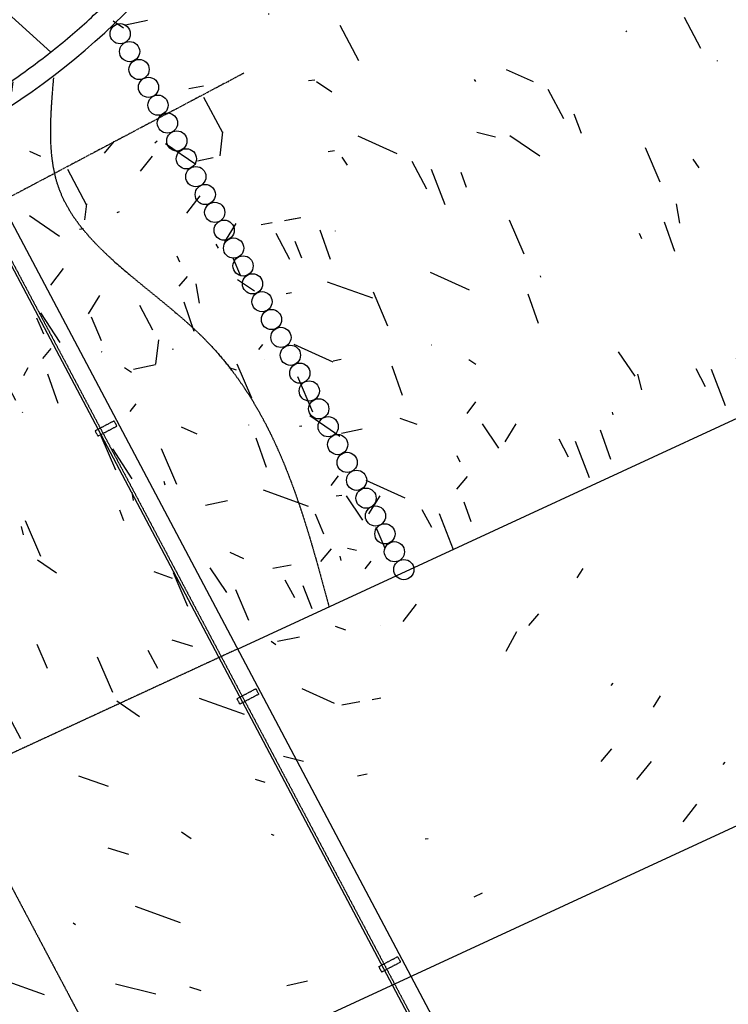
# Model space of a CAD drawing. Header units: millimetres. Extents: x 7530256134 to 7530295630, y 5726732434 to 5726764631.
# Tile 21 of 23: x 7530276399 to 7530279905, y 5726749490 to 5726754362. Entities that reach past the tile are written whole.
import ezdxf

# ---------------------------------------------------------------- set-up
doc = ezdxf.new("R2010")
doc.units = ezdxf.units.MM
for name, pattern in [('mp3a', [3.125, 2.25, -0.875]), ('mp7', [13.75, 9.75, -1.5, 1, -1.5]), ('mp7a', [6.875, 4.75, -0.875, 0.375, -0.875])]:
    doc.linetypes.add(name, pattern=pattern)
for name, color, linetype in [('0 wymiar', 32, 'Continuous'), ('1 cienka', 4, 'Continuous'), ('2 osie 02', 4, 'mp7'), ('2 osie 05', 4, 'mp7a'), ('3 przerywana 05', 6, 'mp3a'), ('4 średnia', 3, 'Continuous'), ('9 kreskowanie', 8, 'Continuous')]:
    doc.layers.add(name, color=color, linetype=linetype)
doc.layers.add('6 pomoc 01', color=1, linetype='Continuous', plot=False)

# ---------------------------------------------------------------- blocks, each defined once
blk = doc.blocks.new('sytuacja_k1')
at = {"layer": '9 kreskowanie'}
h = blk.add_hatch(dxfattribs=at)
h.set_pattern_fill('HONEY', color=256, scale=49.99999999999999, angle=62.10204981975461)
h.set_pattern_definition([(359.9999999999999, (-41302.67733430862, -58069.93327201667), (238.1250000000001, 137.4815322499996), [158.7499999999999, -317.4999999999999]), (119.9999999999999, (-41302.67733430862, -58069.93327201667), (-238.1249994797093, 137.4815331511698), [158.7499999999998, -317.4999999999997]), (59.99999999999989, (-41302.67733430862, -58069.93327201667), (5.202907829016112e-07, 274.9630654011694), [-317.4999999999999, 158.7499999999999])])
edge = h.paths.add_edge_path()
edge.add_spline(control_points=[(-7337.533485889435, 4068.440362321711), (-7302.134084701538, 4068.440362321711), (-7266.734656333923, 4067.004920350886), (-7172.535176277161, 4059.357461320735), (-7113.818746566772, 4050.603875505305), (-6997.099475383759, 4025.177834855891), (-6939.096318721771, 4008.504802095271), (-6824.280910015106, 3967.315879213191), (-6767.468763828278, 3942.799371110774), (-6655.543445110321, 3886.061808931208), (-6600.430697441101, 3853.840316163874), (-6492.434475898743, 3781.909991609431), (-6439.551561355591, 3742.200993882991), (-6336.552041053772, 3655.60106407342), (-6286.435977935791, 3608.71020256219), (-6189.49688577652, 3508.141600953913), (-6142.67430305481, 3454.46408020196), (-6052.823527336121, 3340.802356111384), (-6009.795668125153, 3280.818452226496), (-5927.998585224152, 3155.101451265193), (-5889.229598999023, 3089.368676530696), (-5816.368871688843, 2952.77935730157), (-5782.277297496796, 2881.923138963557), (-5719.138417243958, 2735.770621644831), (-5690.091224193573, 2660.474639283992), (-5637.352387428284, 2506.175002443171), (-5613.660824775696, 2427.171658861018), (-5571.885901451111, 2266.229234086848), (-5553.802596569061, 2184.290450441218), (-5523.436211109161, 2018.279651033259), (-5511.153164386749, 1934.207923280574), (-5492.517288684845, 1764.755597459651), (-5486.164480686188, 1679.37528358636), (-5480.934852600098, 1545.887103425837), (-5479.996336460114, 1497.941291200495), (-5479.996336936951, 1449.995471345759)], knot_values=[0, 0, 0, 0, 0.05839344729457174, 0.05839344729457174, 0.1555968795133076, 0.1555968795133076, 0.2528003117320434, 0.2528003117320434, 0.3500037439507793, 0.3500037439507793, 0.4472071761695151, 0.4472071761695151, 0.544410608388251, 0.544410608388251, 0.6416140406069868, 0.6416140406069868, 0.7388174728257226, 0.7388174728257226, 0.8360209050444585, 0.8360209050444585, 0.9332243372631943, 0.9332243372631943, 1.03042776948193, 1.03042776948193, 1.127631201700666, 1.127631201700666, 1.224834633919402, 1.224834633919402, 1.322038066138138, 1.322038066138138, 1.419241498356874, 1.419241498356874, 1.516444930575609, 1.516444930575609, 1.570796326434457, 1.570796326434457, 1.570796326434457, 1.570796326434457], weights=[1, 1, 1, 1, 1, 1, 1, 1, 1, 1, 1, 1, 1, 1, 1, 1, 1, 1, 1, 1, 1, 1, 1, 1, 1, 1, 1, 1, 1, 1, 1, 1, 1, 1, 1, 1], degree=3, periodic=0)
edge.add_spline(control_points=[(-8000.000074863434, 4131.488700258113), (-7779.177878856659, 4110.472586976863), (-7558.355682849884, 4089.456473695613), (-7337.533485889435, 4068.440362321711)], knot_values=[1.570796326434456, 1.570796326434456, 1.570796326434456, 1.570796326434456, 2.482103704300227, 2.482103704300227, 2.482103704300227, 2.482103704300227], weights=[1, 1, 1, 1], degree=3, periodic=0)
edge.add_line((-8000.000074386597, 4131.488702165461), (-8000.000074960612, 1949.99549598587))
edge.add_line((-8000.000074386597, 1949.995496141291), (-7337.552367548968, 1949.995472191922))
edge.add_arc((-7337.5523853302, 1449.995473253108), 499.9999997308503, -0.0018807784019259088, 89.9999979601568, ccw=False)
edge.add_line((-6837.552386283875, 1449.979056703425), (-5479.996337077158, 1449.995467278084))
h = blk.add_hatch(dxfattribs=at)
h.set_pattern_fill('GRAVEL', color=256, scale=29.99999999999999, angle=62.10204981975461, style=0)
h.set_pattern_definition([(228.0127874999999, (-40745.16232252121, -80765.54457916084), (-6096.000000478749, -6857.999999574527), [102.516432, -10149.1450918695]), (184.9697409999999, (-40813.74232244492, -80841.74457992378), (9143.999996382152, 762.0000434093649), [175.9214159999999, -17416.21466805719]), (132.5104471, (-40989.0023226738, -80856.9845796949), (7620.000003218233, -8381.999997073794), [124.044456, -12280.41683823]), (267.2736889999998, (-41286.1823220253, -81047.4845796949), (762.0000015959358, 15239.99999991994), [160.2013559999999, -15859.93122772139]), (292.8336541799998, (-41293.80232286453, -81207.50458015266), (-3810.00000031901, 9143.999999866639), [157.0901099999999, -15551.94232360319]), (357.2736889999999, (-41232.84232187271, -81352.2845808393), (-15239.99999991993, 762.0000015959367), [160.2013559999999, -15859.93122772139]), (37.69424046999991, (-41072.82232284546, -81359.90457977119), (-9905.999999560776, -7620.000000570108), [211.8580979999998, -20973.93459427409]), (72.25532836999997, (-40905.1823220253, -81230.36458267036), (5334.000001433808, 16763.99999954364), [200.0158559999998, -19801.57698057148]), (121.4295656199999, (-40844.22232198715, -81039.86458076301), (-6096.000000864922, 9905.999999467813), [160.7438999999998, -15913.66370961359]), (175.2363582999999, (-40928.04232263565, -80902.7045809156), (8381.999999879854, -762.0000013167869), [183.5139839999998, -8992.181084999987]), (222.3974377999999, (-41110.92232227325, -80887.46457923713), (-9143.999999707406, -8382.000000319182), [237.3233759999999, -23495.03175365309]), (138.81407483, (-40531.8023223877, -81055.10457862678), (-5333.999999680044, 4572.00000037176), [81.00136199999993, -8019.169747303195]), (171.4692343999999, (-40592.76232290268, -81001.76458038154), (9906.000000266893, -1523.999998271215), [154.1045939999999, -15256.391699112]), (225, (-40745.16232252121, -80978.90457977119), (-1.13686837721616e-12, -762.0000000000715), [107.7628019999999, -969.8679325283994]), (203.1985905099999, (-40798.5023226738, -80887.46458114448), (3810.000000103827, 1523.999999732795), [58.03239599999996, -5745.186710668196]), (291.8014094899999, (-40851.84232139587, -80910.32457984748), (-762.0000001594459, 2285.999999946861), [82.06968599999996, -4021.425896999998]), (30.96375652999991, (-40821.36232280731, -80986.52458061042), (2286.000000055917, 1523.999999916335), [133.2958979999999, -4309.889445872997]), (161.5650511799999, (-40707.06232261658, -80917.94458068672), (1524.000000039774, -761.9999999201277), [96.3861419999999, -2313.269435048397]), (16.38954033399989, (-41293.8023223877, -80910.32457984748), (7620.000000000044, 2286.000000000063), [135.0264, -13367.64800176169]), (70.34617593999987, (-41164.26232194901, -80872.22457946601), (-3048.000000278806, -8381.99999990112), [113.2796819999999, -11214.66470345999]), (293.1985905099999, (-40707.06232213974, -80765.54457916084), (-1523.999999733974, 3810.000000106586), [116.0640299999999, -5687.155076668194]), (343.6104596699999, (-40661.34232282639, -80872.22457946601), (-7620.00000015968, 2285.999999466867), [135.0263999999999, -13367.64800176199]), (339.4439547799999, (-41293.8023223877, -81382.76457847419), (-3809.999999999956, 1524.000000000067), [130.2105599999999, -6380.320293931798]), (294.7751405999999, (-41171.88232183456, -81428.48458160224), (-3810.000004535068, 8381.999997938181), [109.101636, -10801.078014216]), (66.80140948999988, (-40699.44232273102, -81527.54458106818), (1523.999999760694, 3810.000000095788), [116.06403, -5687.155076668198]), (17.3540246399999, (-40653.72232246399, -81420.86458076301), (-9905.999999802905, -3048.000000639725), [127.734822, -12645.71279405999]), (69.44395477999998, (-41072.82232189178, -81527.54458106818), (-1524.000000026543, -3809.999999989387), [65.10527999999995, -6445.425573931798]), (101.3099324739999, (-40745.16232204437, -81527.54458106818), (-762.0000000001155, 3048.000000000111), [38.85437999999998, -3846.598489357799]), (165.9637565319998, (-40752.78232240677, -81489.44458068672), (2285.999999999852, -761.9999999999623), [157.0901099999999, -2984.716376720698]), (186.0090059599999, (-40905.18232250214, -81451.3445822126), (7619.99999995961, 762.0000003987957), [145.5800999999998, -14412.40945900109]), (303.6900675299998, (-40821.36232233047, -81055.10458053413), (-762.0000001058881, 1523.999999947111), [109.897164, -2637.532907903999]), (353.1572265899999, (-40760.40232229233, -81146.54457916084), (12954.0000000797, -1523.999999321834), [191.867028, -18994.80271950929]), (60.9453958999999, (-40569.90232181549, -81169.40457977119), (-3048.000000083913, -5333.999999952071), [78.45247199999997, -7766.817695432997]), (90, (-40531.80232191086, -81100.82457984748), (-761.9999999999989, 762.0000000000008), [45.71999999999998, -716.2799999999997]), (120.2564371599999, (-40920.42232131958, -81428.48458160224), (3047.999999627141, -5334.000000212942), [105.8600879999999, -10480.18223195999]), (48.01278749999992, (-40973.76232242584, -81337.04458106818), (6096.00000050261, 6857.999999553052), [205.032864, -10046.6286598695]), (359.9999999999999, (-40836.60232305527, -81184.6445795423), (762.0000000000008, 761.9999999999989), [198.1199999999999, -563.8799999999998]), (325.3048464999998, (-40638.4823217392, -81184.64458144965), (7620.00000288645, -5333.999995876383), [120.482868, -11927.795017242]), (254.0546040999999, (-40539.42232322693, -81253.22458137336), (-761.9999999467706, -3048.000000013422), [110.948724, -5436.495011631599]), (207.64597536, (-40569.90232181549, -81359.90457977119), (-14478.00000053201, -7619.999998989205), [180.6435299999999, -17883.73932688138]), (175.42607874, (-40729.92232179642, -81443.72457946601), (-9905.999999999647, 761.9999999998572), [191.1088379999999, -18919.75393687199])])
edge = h.paths.add_edge_path()
edge.add_spline(control_points=[(-2469.898945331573, 2036.724017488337), (-2968.69020986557, 2150.653987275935), (-3792.825119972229, 2327.763068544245), (-4794.550441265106, 1659.77239547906), (-5260.08359670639, 1956.142310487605), (-5420.412384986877, 2056.194112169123)], knot_values=[106.1075810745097, 106.1075810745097, 106.1075810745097, 106.1075810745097, 1560.183432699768, 2627.687960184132, 3161.459591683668, 3161.459591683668, 3161.459591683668, 3161.459591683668], degree=3, periodic=0)
edge.add_line((-2469.898945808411, 2036.724021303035), (-2450.258286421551, 2400.743708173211))
edge.add_arc((-2458.848648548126, 2450.000235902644), 49.99999966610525, 180.0000040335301, 279.8929123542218, ccw=False)
edge.add_arc((-2558.848648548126, 2450.000232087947), 49.99999990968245, 180.0000001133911, 360.0000001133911, ccw=False)
edge.add_line((-2608.848647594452, 2450.000232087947), (-2708.848646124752, 2450.00023228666))
edge.add_arc((-2658.848645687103, 2450.000233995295), 49.99999990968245, 180.0000001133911, 359.9999996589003)
edge.add_arc((-2558.848648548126, 2450.000232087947), 49.99999990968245, 180.0000001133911, 360.0000001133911)
edge.add_line((-2508.848648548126, 2450.000233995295), (-2608.848647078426, 2450.000234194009))
edge.add_arc((-2658.848645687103, 2450.000233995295), 49.99999990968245, 179.9999996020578, 360.0000001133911, ccw=False)
edge.add_arc((-2758.848647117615, 2450.000233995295), 49.99999990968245, 180.0000001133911, 360.0000001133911, ccw=False)
edge.add_line((-2808.848646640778, 2450.000232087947), (-2908.848645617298, 2450.000231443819))
edge.add_arc((-2958.848646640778, 2450.000232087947), 49.99999990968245, 179.9999996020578, 360.0000001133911, ccw=False)
edge.add_arc((-3058.848647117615, 2450.000232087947), 49.99999990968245, 180.0000001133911, 360.0000001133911, ccw=False)
edge.add_line((-3108.84864616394, 2450.000232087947), (-3208.848645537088, 2450.000232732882))
edge.add_arc((-3158.848646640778, 2450.000232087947), 49.99999946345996, 179.9999991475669, 360.0000001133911)
edge.add_arc((-3058.848647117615, 2450.000232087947), 49.99999990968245, 180.0000001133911, 360.0000001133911)
edge.add_line((-3008.848647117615, 2450.000233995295), (-3108.848646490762, 2450.000234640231))
edge.add_arc((-3158.848646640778, 2450.000232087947), 50.00000035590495, 180.0000001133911, 360.00000107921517, ccw=False)
edge.add_arc((-3258.848647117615, 2450.000233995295), 50.00000030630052, 180.0000001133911, 359.99999863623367, ccw=False)
edge.add_line((-3308.84864616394, 2450.000233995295), (-3408.848645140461, 2450.000233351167))
edge.add_arc((-3458.848645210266, 2450.000232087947), 49.99999990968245, 180.0000001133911, 360.0000001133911, ccw=False)
edge.add_line((-3508.848645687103, 2450.000233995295), (-3608.84864506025, 2450.000234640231))
edge.add_arc((-3658.848645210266, 2450.000233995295), 50.00000030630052, 180.0000020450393, 359.99999863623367, ccw=False)
edge.add_arc((-3758.848645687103, 2450.000233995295), 49.99999946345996, 180.0000001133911, 359.99999914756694, ccw=False)
edge.add_line((-3808.848644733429, 2450.000233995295), (-3908.848644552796, 2450.000233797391))
edge.add_arc((-3958.848645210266, 2450.000232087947), 49.99999990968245, 180.0000001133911, 360.0000001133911, ccw=False)
edge.add_line((-4008.848645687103, 2450.000232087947), (-4108.848643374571, 2450.000231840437))
edge.add_arc((-4158.848642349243, 2450.000232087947), 49.99999990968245, 179.9999996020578, 360.0000001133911, ccw=False)
edge.add_arc((-4258.84864282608, 2450.000232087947), 49.99999990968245, 180.0000001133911, 360.0000001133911, ccw=False)
edge.add_line((-4308.848643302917, 2450.000232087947), (-4408.848641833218, 2450.00023228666))
edge.add_arc((-4358.848642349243, 2450.000233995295), 49.99999990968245, 180.0000001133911, 359.9999996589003)
edge.add_arc((-4258.84864282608, 2450.000232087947), 49.99999990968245, 180.0000001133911, 360.0000001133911)
edge.add_line((-4208.848643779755, 2450.000233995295), (-4308.848642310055, 2450.000234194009))
edge.add_arc((-4358.848642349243, 2450.000233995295), 49.99999990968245, 180.0000005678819, 360.0000001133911, ccw=False)
edge.add_arc((-4458.848642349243, 2450.000233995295), 49.99999946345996, 180.0000001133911, 359.99999914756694, ccw=False)
edge.add_line((-4508.848642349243, 2450.000232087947), (-4608.848641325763, 2450.000231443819))
edge.add_arc((-4658.848640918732, 2450.000232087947), 49.99999990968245, 179.9999996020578, 360.0000001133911, ccw=False)
edge.add_arc((-4758.848641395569, 2450.000232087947), 49.99999990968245, 179.999999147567, 360.0000001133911, ccw=False)
edge.add_arc((-4858.848641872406, 2450.000232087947), 50.00000035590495, 180.0000001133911, 360.00000107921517, ccw=False)
edge.add_arc((-4958.848640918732, 2450.000232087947), 49.99999990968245, 179.999999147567, 360.0000001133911, ccw=False)
edge.add_arc((-5058.848641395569, 2450.000233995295), 49.99999990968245, 180.0000001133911, 360.0000001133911, ccw=False)
edge.add_arc((-5158.848640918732, 2450.000232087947), 49.99999990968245, 180.0000001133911, 360.0000001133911, ccw=False)
edge.add_arc((-5258.848640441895, 2450.000232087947), 49.99999986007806, 180.0000010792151, 359.9999976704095, ccw=False)
edge.add_arc((-5358.848640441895, 2450.000233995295), 49.99999990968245, 180.0000010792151, 360.0000001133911, ccw=False)
edge.add_arc((-5458.84863948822, 2450.000232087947), 49.99999906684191, 213.1378641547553, 360.0000006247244, ccw=False)
edge.add_ellipse((-7328.658475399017, 1449.997731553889), major_axis=(1.477065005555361e-07, 2718.444892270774), ratio=0.7200944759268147, start_angle=282.8849349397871, end_angle=290.9653768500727, ccw=False)
at = {"layer": '1 cienka', "elevation": -1.387550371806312e-06}
blk.add_lwpolyline([(-7970.60990524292, 1538.366074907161), (7940.000011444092, 1538.366072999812), (7940.000010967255, 1438.366072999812), (-7970.609903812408, 1438.366078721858)], dxfattribs=at)
at = {"layer": '1 cienka'}
for centre in [(-5458.848638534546, 2449.997731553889), (-5358.848638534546, 2449.99772964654), (-5258.848639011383, 2449.997731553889), (-5158.848639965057, 2449.99772964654), (-5058.848640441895, 2449.997731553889), (-4958.848639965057, 2449.997731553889), (-4858.84863948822, 2449.99772964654), (-4758.848640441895, 2449.997731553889), (-4658.848640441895, 2449.997733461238), (-4558.848640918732, 2449.997733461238), (-4458.848640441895, 2449.997733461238), (-4358.848640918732, 2449.997733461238), (-4258.848640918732, 2449.997733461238), (-4158.848641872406, 2449.997733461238), (-4058.848641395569, 2449.997733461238), (-3958.848643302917, 2449.997735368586), (-3858.848643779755, 2449.997735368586), (-3758.848643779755, 2449.997735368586), (-3658.848643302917, 2449.997735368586), (-3558.848644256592, 2449.997733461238), (-3458.848644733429, 2449.997735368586), (-3358.848644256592, 2449.997737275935), (-3258.848645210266, 2449.997735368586), (-3158.848644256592, 2449.997735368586), (-3058.848644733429, 2449.997737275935), (-2958.848645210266, 2449.997737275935), (-2858.848644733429, 2449.997737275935), (-2758.848645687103, 2449.997737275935), (-2658.848645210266, 2449.997737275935), (-2558.848645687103, 2449.997737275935), (-2458.848646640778, 2449.997737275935)]:
    blk.add_circle(centre, 49.99999999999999, dxfattribs=at)
at = {"layer": '2 osie 02', "ltscale": 0.2}
blk.add_lwpolyline([(-9341.43243932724, -0.2252146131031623, -0.0009693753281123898), (-9225.107471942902, 0.0003408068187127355), (8846.083489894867, -0.000328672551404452, -0.018590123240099), (11074.58685159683, -82.88408721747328)], format="xyb", dxfattribs=at)
at = {"layer": '2 osie 05'}
blk.add_line((-4999.999999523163, 2898.786334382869), (-4999.999993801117, -2038.36511863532), dxfattribs=at)
at = {"layer": '3 przerywana 05', "color": 8}
blk.add_line((-2496.787693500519, 1538.365834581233), (-2662.792533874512, -1538.365358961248), dxfattribs=at)
at = {"layer": '3 przerywana 05'}
for points, elevation in [([(-3780.609902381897, 1526.736684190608), (-3750.000012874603, 1526.736684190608), (-3750.000009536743, 1421.64153610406), (-3780.609902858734, 1421.64153610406)], 1.387549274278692e-06), ([(-2280.609900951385, 1526.736684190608), (-2250.00001001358, 1526.736684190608), (-2250.000008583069, 1421.641538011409), (-2280.609900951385, 1421.641538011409)], 1.387549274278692e-06), ([(-780.6098985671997, 1526.736682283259), (-750.0000081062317, 1526.736682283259), (-750.0000071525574, 1421.641538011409), (-780.6098976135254, 1421.641538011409)], 1.387549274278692e-06), ([(-5250.000005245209, 1450.00047813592), (5249.99999666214, 1449.995465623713), (5249.999994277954, -1450.004528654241), (-5250.000006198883, -1449.998613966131)], -1.387550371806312e-06)]:
    blk.add_lwpolyline(points, close=True, dxfattribs=dict(at, elevation=elevation))
at = {"layer": '3 przerywana 05', "color": 8}
blk.add_spline([(-5420.392848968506, 2056.073012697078), (-4945.166209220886, 1826.884875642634), (-3917.422631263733, 2115.517953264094), (-2469.898944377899, 2036.721520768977)], degree=3, dxfattribs=at)
at = {"layer": '4 średnia'}
blk.add_line((-2496.787694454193, 1538.365834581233), (-2115.978406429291, 8596.279429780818), dxfattribs=at)
blk.add_ellipse((-7337.533488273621, 1449.995467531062), major_axis=(1.477063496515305e-07, 2718.444892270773), ratio=0.7200944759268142, start_param=4.71238898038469, end_param=6.283185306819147, dxfattribs=at)
blk.add_open_spline([(-5479.996337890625, 1449.995469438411), (-5479.996337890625, 1497.941289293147), (-5480.93485212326, 1545.887103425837), (-5486.164480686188, 1679.375281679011), (-5492.517289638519, 1764.755595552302), (-5511.153164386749, 1934.207919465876), (-5523.436210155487, 2018.279647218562), (-5553.802596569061, 2184.290448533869), (-5571.885900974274, 2266.229232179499), (-5613.660824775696, 2427.171656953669), (-5637.352387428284, 2506.175002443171), (-5690.091224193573, 2660.474637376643), (-5719.138417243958, 2735.770621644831), (-5782.277297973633, 2881.923138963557), (-5816.368871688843, 2952.77935730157), (-5889.229597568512, 3089.368672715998), (-5927.998584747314, 3155.101449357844), (-6009.795668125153, 3280.818450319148), (-6052.823527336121, 3340.802356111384), (-6142.674302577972, 3454.464078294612), (-6189.49688577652, 3508.141599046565), (-6286.435977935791, 3608.710200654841), (-6336.552041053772, 3655.60106407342), (-6439.551561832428, 3742.200988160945), (-6492.434475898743, 3781.909989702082), (-6600.430698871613, 3853.840314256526), (-6655.543446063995, 3886.06180702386), (-6767.468763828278, 3942.799369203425), (-6824.280909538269, 3967.315877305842), (-6939.096318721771, 4008.504798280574), (-6997.099474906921, 4025.177832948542), (-7113.818746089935, 4050.603873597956), (-7172.535176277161, 4059.357459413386), (-7266.734656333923, 4067.004918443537), (-7302.134084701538, 4068.440362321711), (-7337.533486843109, 4068.440360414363), (-7558.355682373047, 4089.456471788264), (-7779.177878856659, 4110.472585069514), (-8000.000074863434, 4131.488698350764)], degree=3, knots=[0, 0, 0, 0, 0.05435139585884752, 0.05435139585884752, 0.1515548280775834, 0.1515548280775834, 0.2487582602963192, 0.2487582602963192, 0.345961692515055, 0.345961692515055, 0.4431651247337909, 0.4431651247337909, 0.5403685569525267, 0.5403685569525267, 0.6375719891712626, 0.6375719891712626, 0.7347754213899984, 0.7347754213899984, 0.8319788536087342, 0.8319788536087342, 0.9291822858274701, 0.9291822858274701, 1.026385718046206, 1.026385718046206, 1.123589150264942, 1.123589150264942, 1.220792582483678, 1.220792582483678, 1.317996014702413, 1.317996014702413, 1.415199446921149, 1.415199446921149, 1.512402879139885, 1.512402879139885, 1.570796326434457, 1.570796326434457, 1.570796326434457, 2.482103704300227, 2.482103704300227, 2.482103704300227, 2.482103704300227], dxfattribs=at)
at = {"layer": '6 pomoc 01'}
blk.add_line((-1210.969786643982, -8596.829693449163), (-283.3166608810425, 8596.279429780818), dxfattribs=at)
at = {"layer": '9 kreskowanie'}
blk.add_line((-6867.703864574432, 1620.999465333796), (-5539.214546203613, 2104.530032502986), dxfattribs=at)

msp = doc.modelspace()

# ---------------------------------------------------------------- block references
at = {"layer": '0 wymiar', "rotation": 297.8979501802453}
msp.add_blockref('sytuacja_k1', (7530277285.15332, 5726748321.70091), dxfattribs=at)

doc.saveas('drawing.dxf')
